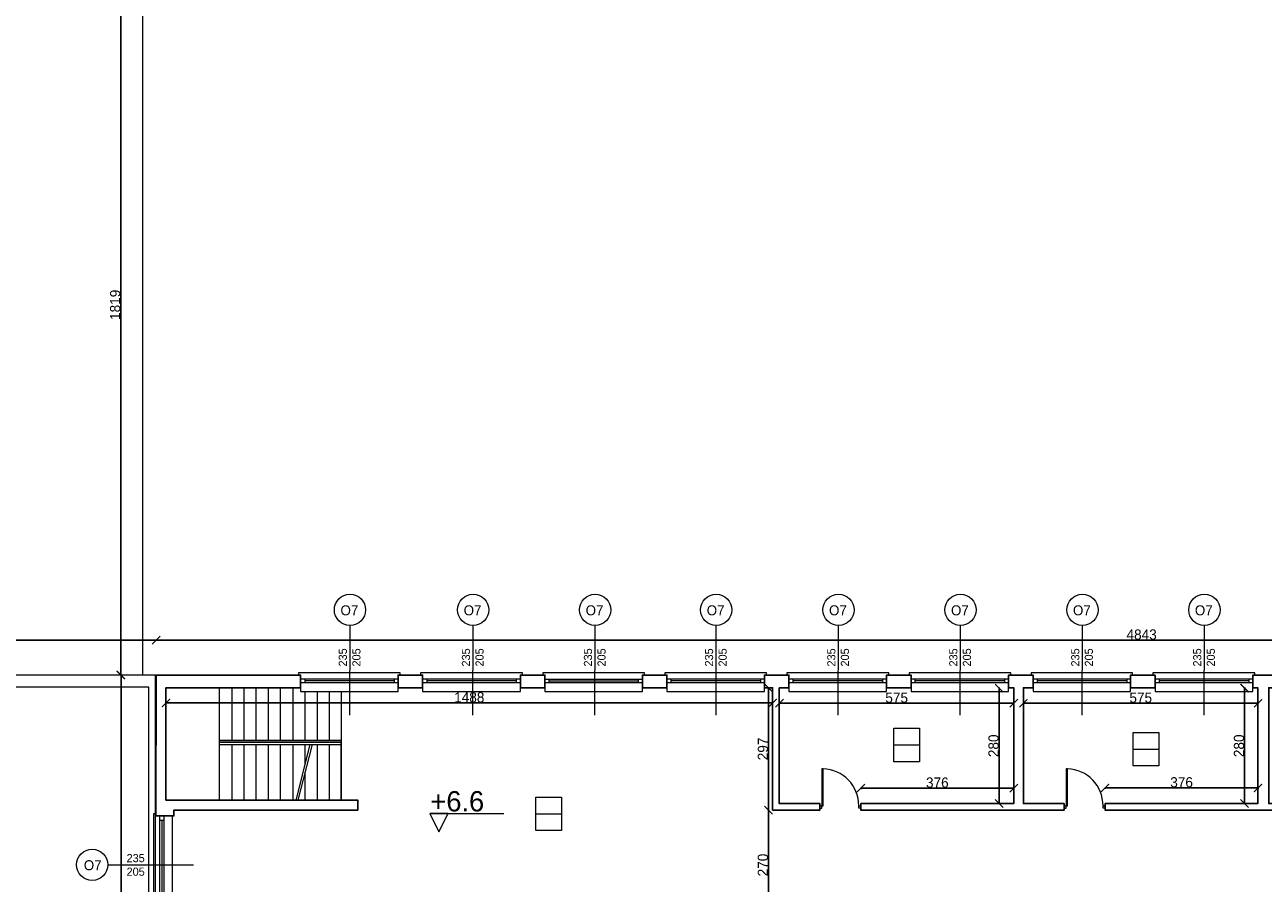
# Model space of a CAD drawing. Header units: centimetres. Extents: x -17621 to 77377, y -18613 to 66.
# Tile 115 of 173: x 28594 to 31638, y -16378 to -14269. Entities that reach past the tile are written whole.
import ezdxf

# ---------------------------------------------------------------- set-up
doc = ezdxf.new("R2010")
doc.units = ezdxf.units.CM
doc.layers.add('0-wymiarowanie rys.CAD', color=5, linetype='Continuous', lineweight=0, true_color=0x0000ff)
for name, color, linetype, lineweight in [('a_drzwi i okna', 2, 'Continuous', 0), ('a_inwentaryzacja', 141, 'Continuous', 0), ('a_wymiarowanie', 211, 'Continuous', 0), ('drzwi', 2, 'Continuous', 0), ('pomieszczenia', 191, 'Continuous', 5)]:
    doc.layers.add(name, color=color, linetype=linetype, lineweight=lineweight)
for name, color, linetype in [('PDF3_A250 SCHODY', 7, 'Continuous'), ('PDF3_A310 STOLARKA ZEWNĘTRZNA', 7, 'Continuous'), ('PDF3_WIDOKOWA', 7, 'Continuous'), ('PDF5_A710 OZNACZENIA KOMUNIKACJI', 7, 'Continuous'), ('PDF5_Text', 7, 'Continuous')]:
    doc.layers.add(name, color=color, linetype=linetype)
doc.styles.add('PDF Century Gothic', font='GOTHIC.TTF')
doc.dimstyles.new('ISO-25', dxfattribs={"dimtxt": 25, "dimasz": 20, "dimexe": 0.6, "dimexo": 0.375, "dimtad": 1, "dimdec": 0, "dimtxsty": 'PDF Century Gothic', "dimblk": 'ARCHTICK', "dimcen": 2.5, "dimadec": 1, "dimazin": 0, "dimtfac": 1, "dimtdec": 0, "dimtmove": 0, "dimatfit": 3, "dimldrblk": 'ARCHTICK', "dimfxl": 2, "dimfxlon": 1, "dimarcsym": 0})

# ---------------------------------------------------------------- blocks, each defined once
blk = doc.blocks.new('_ArchTick')
at = {"color": 0, "linetype": 'ByBlock', "const_width": 0.15}
blk.add_lwpolyline([(-0.5, -0.5), (0.5, 0.5)], dxfattribs=at)
blk = doc.blocks.new('*D71')
at = {"layer": 'a_wymiarowanie', "color": 0, "lineweight": -2, "transparency": 16777216}
for p, q in [((31048.6, -15933.9), (31048.6, -15936.5)), ((31048.6, -15935.9), (31625.2, -15935.9)), ((31625.2, -15933.9), (31625.2, -15936.5))]:
    blk.add_line(p, q, dxfattribs=at)
at = {"layer": 'Defpoints', "color": 0, "transparency": 16777216}
for p in [(31048.6, -15898.7), (31625.2, -15898.7), (31625.2, -15935.9)]:
    blk.add_point(p, dxfattribs=at)
at = {"layer": 'a_wymiarowanie', "color": 0, "lineweight": -2, "transparency": 16777216, "xscale": 20, "yscale": 20, "zscale": 20, "rotation": 180}
blk.add_blockref('_ArchTick', (31048.6, -15935.9), dxfattribs=at)
at = {"layer": 'a_wymiarowanie', "color": 0, "lineweight": -2, "transparency": 16777216, "xscale": 20, "yscale": 20, "zscale": 20}
blk.add_blockref('_ArchTick', (31625.2, -15935.9), dxfattribs=at)
at = {"layer": 'a_wymiarowanie', "color": 0, "lineweight": 0, "transparency": 16777216, "insert": (31336.9, -15922.5), "char_height": 25, "attachment_point": 5, "style": 'PDF Century Gothic'}
blk.add_mtext('575', dxfattribs=at)
blk = doc.blocks.new('*D72')
at = {"layer": 'a_wymiarowanie', "color": 0, "lineweight": -2, "transparency": 16777216}
for p, q in [((31594.2, -15898.7), (31591.6, -15898.7)), ((31592.2, -16182.3), (31592.2, -15898.7)), ((31594.2, -16182.3), (31591.6, -16182.3))]:
    blk.add_line(p, q, dxfattribs=at)
at = {"layer": 'Defpoints', "color": 0, "transparency": 16777216}
for p in [(31592.2, -15898.7), (31625.2, -15898.7), (31625.2, -16182.3)]:
    blk.add_point(p, dxfattribs=at)
at = {"layer": 'a_wymiarowanie', "color": 0, "lineweight": -2, "transparency": 16777216, "xscale": 20, "yscale": 20, "zscale": 20}
for p, rotation in [((31592.2, -15898.7), 90), ((31592.2, -16182.3), 270)]:
    blk.add_blockref('_ArchTick', p, dxfattribs=dict(at, rotation=rotation))
at = {"layer": 'a_wymiarowanie', "color": 0, "lineweight": 0, "transparency": 16777216, "insert": (31578.4, -16040.5), "char_height": 25, "attachment_point": 5, "rotation": 90, "style": 'PDF Century Gothic'}
blk.add_mtext('280', dxfattribs=at)
blk = doc.blocks.new('*D73')
at = {"layer": 'a_wymiarowanie', "color": 0, "lineweight": -2, "transparency": 16777216}
for p, q in [((31249.3, -16146), (31249.3, -16143.4)), ((31249.3, -16144), (31625.2, -16144)), ((31625.2, -16146), (31625.2, -16143.4))]:
    blk.add_line(p, q, dxfattribs=at)
at = {"layer": 'Defpoints', "color": 0, "transparency": 16777216}
for p in [(31625.2, -16144), (31249.3, -16182.3), (31625.2, -16182.3)]:
    blk.add_point(p, dxfattribs=at)
at = {"layer": 'a_wymiarowanie', "color": 0, "lineweight": -2, "transparency": 16777216, "xscale": 20, "yscale": 20, "zscale": 20, "rotation": 180}
blk.add_blockref('_ArchTick', (31249.3, -16144), dxfattribs=at)
at = {"layer": 'a_wymiarowanie', "color": 0, "lineweight": -2, "transparency": 16777216, "xscale": 20, "yscale": 20, "zscale": 20}
blk.add_blockref('_ArchTick', (31625.2, -16144), dxfattribs=at)
at = {"layer": 'a_wymiarowanie', "color": 0, "lineweight": 0, "transparency": 16777216, "insert": (31437.3, -16130.3), "char_height": 25, "attachment_point": 5, "style": 'PDF Century Gothic'}
blk.add_mtext('376', dxfattribs=at)
blk = doc.blocks.new('*D74')
at = {"layer": 'a_wymiarowanie', "color": 0, "lineweight": -2, "transparency": 16777216}
for p, q in [((30449.2, -15933.9), (30449.2, -15936.5)), ((31024.9, -15935.9), (30449.2, -15935.9)), ((31024.9, -15933.9), (31024.9, -15936.5))]:
    blk.add_line(p, q, dxfattribs=at)
at = {"layer": 'Defpoints', "color": 0, "transparency": 16777216}
for p in [(30449.2, -15898.7), (31024.9, -15898.7), (30449.2, -15935.9)]:
    blk.add_point(p, dxfattribs=at)
at = {"layer": 'a_wymiarowanie', "color": 0, "lineweight": -2, "transparency": 16777216, "xscale": 20, "yscale": 20, "zscale": 20, "rotation": 180}
blk.add_blockref('_ArchTick', (30449.2, -15935.9), dxfattribs=at)
at = {"layer": 'a_wymiarowanie', "color": 0, "lineweight": -2, "transparency": 16777216, "xscale": 20, "yscale": 20, "zscale": 20}
blk.add_blockref('_ArchTick', (31024.9, -15935.9), dxfattribs=at)
at = {"layer": 'a_wymiarowanie', "color": 0, "lineweight": 0, "transparency": 16777216, "insert": (30737.1, -15922.5), "char_height": 25, "attachment_point": 5, "style": 'PDF Century Gothic'}
blk.add_mtext('575', dxfattribs=at)
blk = doc.blocks.new('*D75')
at = {"layer": 'a_wymiarowanie', "color": 0, "lineweight": -2, "transparency": 16777216}
for p, q in [((30649, -16146.7), (30649, -16144.1)), ((30649, -16144.7), (31024.9, -16144.7)), ((31024.9, -16146.7), (31024.9, -16144.1))]:
    blk.add_line(p, q, dxfattribs=at)
at = {"layer": 'Defpoints', "color": 0, "transparency": 16777216}
for p in [(31024.9, -16144.7), (30649, -16182.3), (31024.9, -16182.3)]:
    blk.add_point(p, dxfattribs=at)
at = {"layer": 'a_wymiarowanie', "color": 0, "lineweight": -2, "transparency": 16777216, "xscale": 20, "yscale": 20, "zscale": 20, "rotation": 180}
blk.add_blockref('_ArchTick', (30649, -16144.7), dxfattribs=at)
at = {"layer": 'a_wymiarowanie', "color": 0, "lineweight": -2, "transparency": 16777216, "xscale": 20, "yscale": 20, "zscale": 20}
blk.add_blockref('_ArchTick', (31024.9, -16144.7), dxfattribs=at)
at = {"layer": 'a_wymiarowanie', "color": 0, "lineweight": 0, "transparency": 16777216, "insert": (30837, -16131), "char_height": 25, "attachment_point": 5, "style": 'PDF Century Gothic'}
blk.add_mtext('376', dxfattribs=at)
blk = doc.blocks.new('*D76')
at = {"layer": 'a_wymiarowanie', "color": 0, "lineweight": -2, "transparency": 16777216}
for p, q in [((30991, -15898.7), (30988.4, -15898.7)), ((30989, -16182.3), (30989, -15898.7)), ((30991, -16182.3), (30988.4, -16182.3))]:
    blk.add_line(p, q, dxfattribs=at)
at = {"layer": 'Defpoints', "color": 0, "transparency": 16777216}
for p in [(30989, -15898.7), (31024.9, -15898.7), (31024.9, -16182.3)]:
    blk.add_point(p, dxfattribs=at)
at = {"layer": 'a_wymiarowanie', "color": 0, "lineweight": -2, "transparency": 16777216, "xscale": 20, "yscale": 20, "zscale": 20}
for p, rotation in [((30989, -15898.7), 90), ((30989, -16182.3), 270)]:
    blk.add_blockref('_ArchTick', p, dxfattribs=dict(at, rotation=rotation))
at = {"layer": 'a_wymiarowanie', "color": 0, "lineweight": 0, "transparency": 16777216, "insert": (30975.3, -16040.5), "char_height": 25, "attachment_point": 5, "rotation": 90, "style": 'PDF Century Gothic'}
blk.add_mtext('280', dxfattribs=at)
blk = doc.blocks.new('*D274')
at = {"layer": 'a_wymiarowanie', "color": 0, "lineweight": -2, "transparency": 16777216}
for p, q in [((28941.3, -15933.2), (28941.3, -15935.8)), ((28941.3, -15935.2), (30432.3, -15935.2)), ((30432.3, -15933.2), (30432.3, -15935.8))]:
    blk.add_line(p, q, dxfattribs=at)
at = {"layer": 'Defpoints', "color": 0, "transparency": 16777216}
for p in [(28941.3, -15897.9), (30432.3, -15897.9), (30432.3, -15935.2)]:
    blk.add_point(p, dxfattribs=at)
at = {"layer": 'a_wymiarowanie', "color": 0, "lineweight": -2, "transparency": 16777216, "xscale": 20, "yscale": 20, "zscale": 20, "rotation": 180}
blk.add_blockref('_ArchTick', (28941.3, -15935.2), dxfattribs=at)
at = {"layer": 'a_wymiarowanie', "color": 0, "lineweight": -2, "transparency": 16777216, "xscale": 20, "yscale": 20, "zscale": 20}
blk.add_blockref('_ArchTick', (30432.3, -15935.2), dxfattribs=at)
at = {"layer": 'a_wymiarowanie', "color": 0, "lineweight": 0, "transparency": 16777216, "insert": (29686.8, -15921.5), "char_height": 25, "attachment_point": 5, "style": 'PDF Century Gothic'}
blk.add_mtext('1488', dxfattribs=at)
blk = doc.blocks.new('*D275')
at = {"layer": 'a_wymiarowanie', "color": 0, "lineweight": -2, "transparency": 16777216}
for p, q in [((30424.1, -15897.9), (30421.5, -15897.9)), ((30422.1, -16198.4), (30422.1, -15897.9)), ((30424.1, -16198.4), (30421.5, -16198.4))]:
    blk.add_line(p, q, dxfattribs=at)
at = {"layer": 'Defpoints', "color": 0, "transparency": 16777216}
for p in [(30422.1, -15897.9), (30432.3, -15897.9), (30432.3, -16198.4)]:
    blk.add_point(p, dxfattribs=at)
at = {"layer": 'a_wymiarowanie', "color": 0, "lineweight": -2, "transparency": 16777216, "xscale": 20, "yscale": 20, "zscale": 20}
for p, rotation in [((30422.1, -15897.9), 90), ((30422.1, -16198.4), 270)]:
    blk.add_blockref('_ArchTick', p, dxfattribs=dict(at, rotation=rotation))
at = {"layer": 'a_wymiarowanie', "color": 0, "lineweight": 0, "transparency": 16777216, "insert": (30408.4, -16048.2), "char_height": 25, "attachment_point": 5, "rotation": 90, "style": 'PDF Century Gothic'}
blk.add_mtext('297', dxfattribs=at)
blk = doc.blocks.new('*D276')
at = {"layer": 'a_wymiarowanie', "color": 0, "lineweight": -2, "transparency": 16777216}
for p, q in [((30424.1, -16198.4), (30421.5, -16198.4)), ((30422.1, -16198.4), (30422.1, -16468.5)), ((30424.1, -16468.5), (30421.5, -16468.5))]:
    blk.add_line(p, q, dxfattribs=at)
at = {"layer": 'Defpoints', "color": 0, "transparency": 16777216}
for p in [(30432.3, -16198.4), (30422.1, -16468.5), (30432.3, -16468.5)]:
    blk.add_point(p, dxfattribs=at)
at = {"layer": 'a_wymiarowanie', "color": 0, "lineweight": -2, "transparency": 16777216, "xscale": 20, "yscale": 20, "zscale": 20}
for p, rotation in [((30422.1, -16198.4), 90), ((30422.1, -16468.5), 270)]:
    blk.add_blockref('_ArchTick', p, dxfattribs=dict(at, rotation=rotation))
at = {"layer": 'a_wymiarowanie', "color": 0, "lineweight": 0, "transparency": 16777216, "insert": (30408.4, -16333.5), "char_height": 25, "attachment_point": 5, "rotation": 90, "style": 'PDF Century Gothic'}
blk.add_mtext('270', dxfattribs=at)
blk = doc.blocks.new('*D1082')
at = {"layer": '0-wymiarowanie rys.CAD', "color": 0, "linetype": 'Continuous', "lineweight": -2, "transparency": 16777216}
for p, q in [((28917.6, -15782.9), (28917.6, -15780.3)), ((33760.5, -15780.9), (28917.6, -15780.9)), ((33760.5, -15782.9), (33760.5, -15780.3))]:
    blk.add_line(p, q, dxfattribs=at)
at = {"layer": 'Defpoints', "color": 0, "linetype": 'Continuous', "transparency": 16777216}
for p in [(28917.6, -15780.9), (28917.6, -15866.5), (33760.5, -15866.5)]:
    blk.add_point(p, dxfattribs=at)
at = {"layer": '0-wymiarowanie rys.CAD', "color": 0, "linetype": 'Continuous', "lineweight": -2, "transparency": 16777216, "xscale": 20, "yscale": 20, "zscale": 20, "rotation": 180}
blk.add_blockref('_ArchTick', (28917.6, -15780.9), dxfattribs=at)
at = {"layer": '0-wymiarowanie rys.CAD', "color": 0, "linetype": 'Continuous', "lineweight": -2, "transparency": 16777216, "xscale": 20, "yscale": 20, "zscale": 20}
blk.add_blockref('_ArchTick', (33760.5, -15780.9), dxfattribs=at)
at = {"layer": '0-wymiarowanie rys.CAD', "color": 0, "linetype": 'Continuous', "transparency": 16777216, "insert": (31339.1, -15767.2), "char_height": 25, "attachment_point": 5, "style": 'PDF Century Gothic'}
blk.add_mtext('4843', dxfattribs=at)
blk = doc.blocks.new('*D1083')
at = {"layer": '0-wymiarowanie rys.CAD', "color": 0, "linetype": 'Continuous', "lineweight": -2, "transparency": 16777216}
for p, q in [((28833, -15866.5), (28830.4, -15866.5)), ((28831, -15866.5), (28831, -17090)), ((28833, -17090), (28830.4, -17090))]:
    blk.add_line(p, q, dxfattribs=at)
at = {"layer": 'Defpoints', "color": 0, "linetype": 'Continuous', "transparency": 16777216}
for p in [(28917.6, -15866.5), (28831, -17090), (28915.1, -17090)]:
    blk.add_point(p, dxfattribs=at)
at = {"layer": '0-wymiarowanie rys.CAD', "color": 0, "linetype": 'Continuous', "lineweight": -2, "transparency": 16777216, "xscale": 20, "yscale": 20, "zscale": 20}
for p, rotation in [((28831, -15866.5), 90), ((28831, -17090), 270)]:
    blk.add_blockref('_ArchTick', p, dxfattribs=dict(at, rotation=rotation))
at = {"layer": '0-wymiarowanie rys.CAD', "color": 0, "linetype": 'Continuous', "transparency": 16777216, "insert": (28817.3, -16478.3), "char_height": 25, "attachment_point": 5, "rotation": 90, "style": 'PDF Century Gothic'}
blk.add_mtext('1223', dxfattribs=at)
blk = doc.blocks.new('*D1172')
at = {"layer": '0-wymiarowanie rys.CAD', "color": 0, "linetype": 'Continuous', "lineweight": -2, "transparency": 16777216}
for p, q in [((28832.4, -14047.1), (28829.8, -14047.1)), ((28830.4, -14047.1), (28830.4, -15866.5)), ((28832.4, -15866.5), (28829.8, -15866.5))]:
    blk.add_line(p, q, dxfattribs=at)
at = {"layer": 'Defpoints', "color": 0, "linetype": 'Continuous', "transparency": 16777216}
for p in [(28921, -14047.1), (28830.4, -15866.5), (28921, -15866.5)]:
    blk.add_point(p, dxfattribs=at)
at = {"layer": '0-wymiarowanie rys.CAD', "color": 0, "linetype": 'Continuous', "lineweight": -2, "transparency": 16777216, "xscale": 20, "yscale": 20, "zscale": 20}
for p, rotation in [((28830.4, -14047.1), 90), ((28830.4, -15866.5), 270)]:
    blk.add_blockref('_ArchTick', p, dxfattribs=dict(at, rotation=rotation))
at = {"layer": '0-wymiarowanie rys.CAD', "color": 0, "linetype": 'Continuous', "transparency": 16777216, "insert": (28816.7, -14956.8), "char_height": 25, "attachment_point": 5, "rotation": 90, "style": 'PDF Century Gothic'}
blk.add_mtext('1819', dxfattribs=at)
blk = doc.blocks.new('*D1174')
at = {"layer": '0-wymiarowanie rys.CAD', "color": 0, "linetype": 'Continuous', "lineweight": -2, "transparency": 16777216}
for p, q in [((27648.5, -15782.9), (27648.5, -15780.3)), ((28917.6, -15780.9), (27648.5, -15780.9)), ((28917.6, -15782.9), (28917.6, -15780.3))]:
    blk.add_line(p, q, dxfattribs=at)
at = {"layer": 'Defpoints', "color": 0, "linetype": 'Continuous', "transparency": 16777216}
for p in [(27648.5, -15780.9), (27648.5, -15866.5), (28917.6, -15866.5)]:
    blk.add_point(p, dxfattribs=at)
at = {"layer": '0-wymiarowanie rys.CAD', "color": 0, "linetype": 'Continuous', "lineweight": -2, "transparency": 16777216, "xscale": 20, "yscale": 20, "zscale": 20, "rotation": 180}
blk.add_blockref('_ArchTick', (27648.5, -15780.9), dxfattribs=at)
at = {"layer": '0-wymiarowanie rys.CAD', "color": 0, "linetype": 'Continuous', "lineweight": -2, "transparency": 16777216, "xscale": 20, "yscale": 20, "zscale": 20}
blk.add_blockref('_ArchTick', (28917.6, -15780.9), dxfattribs=at)
at = {"layer": '0-wymiarowanie rys.CAD', "color": 0, "linetype": 'Continuous', "transparency": 16777216, "insert": (28283, -15767.2), "char_height": 25, "attachment_point": 5, "style": 'PDF Century Gothic'}
blk.add_mtext('1269', dxfattribs=at)

msp = doc.modelspace()

# ---------------------------------------------------------------- linework, layer by layer
at = {"layer": 'a_drzwi i okna'}
for p, q in [((29392.9, -15744.9), (29392.3, -15965)), ((29695.5, -15744.9), (29695, -15965)), ((29995.3, -15744.9), (29994.7, -15965)), ((30292.9, -15744.9), (30292.3, -15965)), ((30593.4, -15744.9), (30592.9, -15965)), ((30893.2, -15744.9), (30892.6, -15965)), ((31192.9, -15744.9), (31192.3, -15965)), ((31492.6, -15744.9), (31492, -15965)), ((28798.5, -16333.3), (29008.7, -16332.8))]:
    msp.add_line(p, q, dxfattribs=at)
for centre in [(29393.6, -15706.4), (29696.3, -15706.4), (29996, -15706.4), (30293.6, -15706.4), (30594.2, -15706.4), (30893.9, -15706.4), (31193.6, -15706.4), (31493.3, -15706.4), (28760.1, -16332.8)]:
    msp.add_circle(centre, 38.4, dxfattribs=at)
at = {"layer": 'a_inwentaryzacja', "lineweight": 25}
for points in [[(28916.8, -16212.8), (28917.6, -15866.5), (29272.3, -15866.5), (29272.3, -15897.9), (28941.3, -15897.9), (28941.3, -16173.9), (29412.9, -16173.9), (29412.9, -16198.4), (28960.8, -16198.4), (28960.8, -16212.8), (28941.3, -16212.8)], [(29572.1, -15897.9), (29512, -15897.9), (29512, -15866.5), (29572.1, -15866.5)], [(29872.6, -15897.9), (29812.5, -15897.9), (29812.5, -15866.5), (29872.6, -15866.5)], [(30172.4, -15897.9), (30112.2, -15897.9), (30112.2, -15866.5), (30172.4, -15866.5)], [(30448.4, -15897.9), (30448.4, -16182.3), (30548.3, -16182.3), (30548.3, -16198.4), (30432.3, -16198.4), (30432.3, -15897.9), (30412, -15897.9), (30412, -15866.5), (30472.1, -15866.5), (30472.1, -15897.9)], [(31148.6, -16182.3), (31048.6, -16182.3), (31048.6, -15897.9), (31072.4, -15897.9), (31072.4, -15866.5), (31012.2, -15866.5), (31012.2, -15897.9), (31024.9, -15897.9), (31024.9, -16182.3), (30649, -16182.3), (30649, -16198.4), (31148.6, -16198.4)], [(30772.6, -15897.9), (30712.5, -15897.9), (30712.5, -15866.5), (30772.6, -15866.5)], [(31937, -16182.3), (31931.7, -16182.3), (31931.7, -16002.3), (31919.9, -16002.3), (31919.9, -16182.3), (31651.5, -16182.3), (31651.5, -15897.9), (31672.6, -15897.9), (31672.6, -15866.5), (31612.5, -15866.5), (31612.5, -15897.9), (31624.4, -15897.9), (31624.4, -16182.3), (31249.3, -16182.3), (31249.3, -16198.4), (31937, -16198.4)], [(31372.1, -15866.5), (31372.1, -15897.9), (31312, -15897.9), (31312, -15866.5)]]:
    msp.add_lwpolyline(points, close=True, dxfattribs=at)
at = {"layer": 'drzwi'}
for points in [[(30553.3, -16187.7), (30548.3, -16187.7), (30548.3, -16194), (30553.3, -16194), (30553.3, -16187.7), (30556.3, -16187.7), (30556.3, -16097), (30553.3, -16097), (30553.3, -16187.7)], [(31153.6, -16187.7), (31148.6, -16187.7), (31148.6, -16194), (31153.6, -16194), (31153.6, -16187.7), (31156.6, -16187.7), (31156.6, -16097), (31153.6, -16097), (31153.6, -16187.7)]]:
    msp.add_lwpolyline(points, dxfattribs=at)
for points in [[(30644, -16187.7), (30649, -16187.7), (30649, -16194), (30644, -16194)], [(31244.2, -16187.7), (31249.3, -16187.7), (31249.3, -16194), (31244.2, -16194)]]:
    msp.add_lwpolyline(points, close=True, dxfattribs=at)
for centre in [(30553.4, -16187.5), (31153.7, -16187.5)]:
    msp.add_arc(centre, 90.5, 359.8945, 88.1637, dxfattribs=at)
at = {"layer": 'PDF3_A250 SCHODY', "lineweight": 5}
for points in [[(29072.5, -15897.9), (29072.5, -15965.8)], [(29372.3, -15907.2), (29372.3, -16107.8), (29372.3, -16032.5), (29072.5, -16032.5)], [(29103, -15897.9), (29103, -16027.4)], [(29132.7, -15897.9), (29132.7, -16027.4)], [(29162.3, -15897.9), (29162.3, -16027.4)], [(29192.8, -15897.9), (29192.8, -16027.4)], [(29222.4, -15897.9), (29222.4, -16027.4)], [(29252.9, -15899.6), (29252.9, -16027.4)], [(29282.5, -15907.2), (29282.5, -16027.4)], [(29313, -15907.2), (29313, -16027.4)], [(29342.6, -15907.2), (29342.6, -16027.4)], [(29072.5, -15965.6), (29072.5, -16173.9)], [(29372.3, -16027.4), (29072.5, -16027.4), (29372.3, -16027.4)], [(29072.5, -16037.6), (29372.3, -16037.6)], [(29103, -16037.6), (29103, -16173.9)], [(29132.7, -16037.6), (29132.7, -16173.9)], [(29162.3, -16037.6), (29162.3, -16173.9)], [(29192.8, -16037.6), (29192.8, -16173.9)], [(29222.4, -16037.6), (29222.4, -16173.9)], [(29252.9, -16037.6), (29252.9, -16173.9)], [(29295.2, -16037.6), (29260.5, -16173.9)], [(29300.3, -16037.6), (29265.6, -16173.9)], [(29282.5, -16037.6), (29282.5, -16085.8)], [(29313, -16037.6), (29313, -16173.9)], [(29342.6, -16037.6), (29342.6, -16173.9)], [(29282.5, -16105.3), (29282.5, -16173.9)]]:
    msp.add_lwpolyline(points, dxfattribs=at)
msp.add_lwpolyline([(29372.3, -16173.9), (29372.3, -16107.8)], close=True, dxfattribs=at)
at = {"layer": 'PDF3_A310 STOLARKA ZEWNĘTRZNA', "lineweight": 5}
for points in [[(29512, -15907.2), (29512, -15866.5), (29517, -15866.5), (29517, -15861.5), (29272.3, -15861.5), (29267.3, -15861.5), (29267.3, -15866.5), (29272.3, -15866.5), (29272.3, -15907.2)], [(29512, -15886), (29502.6, -15886), (29282.5, -15886), (29272.3, -15886), (29272.3, -15875.9), (29282.5, -15875.9), (29502.6, -15875.9), (29512, -15875.9)], [(29812.5, -15907.2), (29812.5, -15866.5), (29817.6, -15866.5), (29817.6, -15861.5), (29572.1, -15861.5), (29567, -15861.5), (29567, -15866.5), (29572.1, -15866.5), (29572.1, -15907.2)], [(29812.5, -15886), (29802.4, -15886), (29582.2, -15886), (29572.1, -15886), (29572.1, -15875.9), (29582.2, -15875.9), (29802.4, -15875.9), (29812.5, -15875.9)], [(30112.2, -15907.2), (30112.2, -15866.5), (30117.3, -15866.5), (30117.3, -15861.5), (29872.6, -15861.5), (29867.6, -15861.5), (29867.6, -15866.5), (29872.6, -15866.5), (29872.6, -15907.2)], [(30112.2, -15886), (30102.1, -15886), (29881.9, -15886), (29872.6, -15886), (29872.6, -15876.7), (29881.9, -15876.7), (30102.1, -15876.7), (30112.2, -15876.7)], [(30412, -15907.2), (30412, -15866.5), (30417, -15866.5), (30417, -15861.5), (30172.4, -15861.5), (30167.3, -15861.5), (30167.3, -15866.5), (30172.4, -15866.5), (30172.4, -15907.2)], [(30412, -15886), (30402.6, -15886), (30182.5, -15886), (30172.4, -15886), (30172.4, -15875.9), (30182.5, -15875.9), (30402.6, -15875.9), (30412, -15875.9)], [(30712.5, -15907.2), (30712.5, -15866.5), (30717.6, -15866.5), (30717.6, -15861.5), (30472.1, -15861.5), (30467, -15861.5), (30467, -15866.5), (30472.1, -15866.5), (30472.1, -15907.2)], [(30712.5, -15886), (30702.4, -15886), (30482.2, -15886), (30472.1, -15886), (30472.1, -15875.9), (30482.2, -15875.9), (30702.4, -15875.9), (30712.5, -15875.9)], [(31012.2, -15907.2), (31012.2, -15866.5), (31017.3, -15866.5), (31017.3, -15861.5), (30772.6, -15861.5), (30767.6, -15861.5), (30767.6, -15866.5), (30772.6, -15866.5), (30772.6, -15907.2)], [(31012.2, -15886), (31002.1, -15886), (30781.9, -15886), (30772.6, -15886), (30772.6, -15875.9), (30781.9, -15875.9), (31002.1, -15875.9), (31012.2, -15875.9)], [(31312, -15907.2), (31312, -15866.5), (31317, -15866.5), (31317, -15861.5), (31072.4, -15861.5), (31067.3, -15861.5), (31067.3, -15866.5), (31072.4, -15866.5), (31072.4, -15907.2)], [(31312, -15886), (31302.6, -15886), (31082.5, -15886), (31072.4, -15886), (31072.4, -15875.9), (31082.5, -15875.9), (31302.6, -15875.9), (31312, -15875.9)], [(31612.5, -15907.2), (31612.5, -15866.5), (31617.6, -15866.5), (31617.6, -15861.5), (31372.1, -15861.5), (31367, -15861.5), (31367, -15866.5), (31372.1, -15866.5), (31372.1, -15907.2)], [(31612.5, -15886), (31602.4, -15886), (31382.2, -15886), (31372.1, -15886), (31372.1, -15875.9), (31382.2, -15875.9), (31602.4, -15875.9), (31612.5, -15875.9)], [(28957.4, -16212.8), (28915.9, -16212.8), (28915.9, -16207.7), (28910.8, -16207.7), (28910.8, -16453.3), (28910.8, -16458.4), (28915.9, -16458.4), (28915.9, -16453.3), (28957.4, -16453.3)], [(28936.2, -16212.8), (28936.2, -16223), (28936.2, -16443.1), (28936.2, -16453.3), (28926.1, -16453.3), (28926.1, -16443.1), (28926.1, -16223), (28926.1, -16212.8)]]:
    msp.add_lwpolyline(points, close=True, dxfattribs=at)
for points in [[(29282.5, -15875.9), (29282.5, -15886)], [(29502.6, -15880.9), (29282.5, -15880.9)], [(29502.6, -15875.9), (29502.6, -15886)], [(29582.2, -15875.9), (29582.2, -15886)], [(29802.4, -15880.9), (29582.2, -15880.9)], [(29802.4, -15875.9), (29802.4, -15886)], [(29881.9, -15876.7), (29881.9, -15886)], [(30102.1, -15881.8), (29881.9, -15881.8)], [(30102.1, -15876.7), (30102.1, -15886)], [(30182.5, -15875.9), (30182.5, -15886)], [(30402.6, -15880.9), (30182.5, -15880.9)], [(30402.6, -15875.9), (30402.6, -15886)], [(30482.2, -15875.9), (30482.2, -15886)], [(30702.4, -15880.9), (30482.2, -15880.9)], [(30702.4, -15875.9), (30702.4, -15886)], [(30781.9, -15875.9), (30781.9, -15886)], [(31002.1, -15880.9), (30781.9, -15880.9)], [(31002.1, -15875.9), (31002.1, -15886)], [(31082.5, -15875.9), (31082.5, -15886)], [(31302.6, -15880.9), (31082.5, -15880.9)], [(31302.6, -15875.9), (31302.6, -15886)], [(31382.2, -15875.9), (31382.2, -15886)], [(31602.4, -15880.9), (31382.2, -15880.9)], [(31602.4, -15875.9), (31602.4, -15886)], [(28926.1, -16223), (28936.2, -16223)], [(28931.1, -16223), (28931.1, -16443.1)]]:
    msp.add_lwpolyline(points, dxfattribs=at)
at = {"layer": 'PDF3_WIDOKOWA', "lineweight": 5}
msp.add_lwpolyline([(28884.6, -15866.5), (28884.6, -14017.4), (28884.6, -12853.3), (28884.6, -10989.8), (28884.6, -10975.4), (28884.6, -9819.8), (28296.1, -9819.7), (28296.1, -15866.5)], dxfattribs=at)
for points in [[(28915.9, -15866.5), (27648.5, -15866.5), (27648.5, -17090), (28915.9, -17090)], [(28899, -15896.2), (27678.9, -15896.2), (27678.9, -17060.3), (28899, -17060.3)]]:
    msp.add_lwpolyline(points, close=True, dxfattribs=at)
at = {"layer": 'PDF5_A710 OZNACZENIA KOMUNIKACJI', "lineweight": 5}
msp.add_lwpolyline([(29589.6, -16207), (29634.5, -16207), (29589.6, -16207), (29611.6, -16251.8), (29634.5, -16207), (29589.6, -16207), (29611.6, -16251.8), (29634.5, -16207), (29771.7, -16207)], dxfattribs=at)
at = {"layer": 'pomieszczenia'}
for p, q in [((30730.1, -16038.4), (30793.2, -16038.4)), ((31318.1, -16048.6), (31381.2, -16048.6)), ((29850.6, -16207.5), (29913.7, -16207.5))]:
    msp.add_line(p, q, dxfattribs=at)
for points in [[(30730.1, -15997.2), (30793.2, -15997.2), (30793.2, -16079.6), (30730.1, -16079.6)], [(31318.1, -16007.5), (31381.2, -16007.5), (31381.2, -16089.8), (31318.1, -16089.8)], [(29850.6, -16166.4), (29913.7, -16166.4), (29913.7, -16248.7), (29850.6, -16248.7)]]:
    msp.add_lwpolyline(points, close=True, dxfattribs=at)

# ---------------------------------------------------------------- texts
at = {"layer": 'a_drzwi i okna', "style": 'PDF Century Gothic'}
for s, width, gutter_width, heights, insert, char_height, attachment_point in [('O7', 220.698, 15.3, [199.8], (29370.3, -15720.2), 24.55, 7), ('O7', 220.698, 15.3, [199.8], (29673, -15720.2), 24.55, 7), ('O7', 220.698, 15.3, [199.8], (29972.7, -15720.2), 24.55, 7), ('O7', 220.698, 15.3, [199.8], (30270.3, -15720.2), 24.55, 7), ('O7', 220.698, 15.3, [199.8], (30570.9, -15720.2), 24.55, 7), ('O7', 220.698, 15.3, [199.8], (30870.6, -15720.2), 24.55, 7), ('O7', 220.698, 15.3, [199.8], (31170.3, -15720.2), 24.55, 7), ('O7', 220.698, 15.3, [199.8], (31470, -15720.2), 24.55, 7), ('235\\P205', 179.816, 12.5, [162.8], (28889.2, -16306.5), 20, 3), ('O7', 220.698, 15.3, [199.8], (28783.3, -16346.6), 24.55, 9)]:
    msp.add_mtext_dynamic_manual_height_columns(s, width=width, gutter_width=gutter_width, heights=heights, dxfattribs=dict(at, insert=insert, char_height=char_height, attachment_point=attachment_point))
at = {"layer": 'a_drzwi i okna', "char_height": 20, "attachment_point": 1, "rotation": 90, "style": 'PDF Century Gothic'}
for insert in [(29366, -15845.6), (29668.6, -15845.6), (29968.4, -15845.6), (30266, -15845.6), (30566.5, -15845.6), (30866.3, -15845.6), (31166, -15845.6), (31465.7, -15845.6)]:
    msp.add_mtext_dynamic_manual_height_columns('235\\P205', width=179.816, gutter_width=12.5, heights=[162.8], dxfattribs=dict(at, insert=insert))
at = {"layer": 'PDF5_Text', "insert": (29591.4, -16177.2), "char_height": 50, "attachment_point": 4, "style": 'PDF Century Gothic'}
msp.add_mtext('+6.6', dxfattribs=at)

# ---------------------------------------------------------------- dimensions: what is measured, and where the dimension line sits
at = {"layer": '0-wymiarowanie rys.CAD', "linetype": 'Continuous'}
for base, p1, p2, picture, middle in [((28830.4, -15866.5), (28921, -14047.1), (28921, -15866.5), '*D1172', (28816.7, -14956.8)), ((28831.0124, -17089.9708), (28917.5982, -15866.5449), (28915.0582, -17089.9708), '*D1083', (28817.2586, -16478.2578))]:
    dim = msp.add_linear_dim(base=base, p1=p1, p2=p2, angle=90, dimstyle='ISO-25', dxfattribs=at)
    dim.commit()
    dim.dimension.update_dxf_attribs({"geometry": picture, "text_midpoint": middle})
for base, p1, p2, picture, middle in [((27648.5, -15780.9), (28917.6, -15866.5), (27648.5, -15866.5), '*D1174', (28283, -15767.2)), ((28917.6, -15780.9), (33760.5, -15866.5), (28917.6, -15866.5), '*D1082', (31339.1, -15767.2))]:
    dim = msp.add_linear_dim(base=base, p1=p1, p2=p2, dimstyle='ISO-25', dxfattribs=at)
    dim.commit()
    dim.dimension.update_dxf_attribs({"geometry": picture, "text_midpoint": middle})
at = {"layer": 'a_wymiarowanie', "lineweight": 0}
for base, p1, p2, text, picture, middle in [((30422.1, -15897.9), (30432.3, -16198.4), (30432.3, -15897.9), '297', '*D275', (30408.4, -16048.2)), ((30989, -15898.7), (31024.9, -16182.3), (31024.9, -15898.7), '280', '*D76', (30975.3, -16040.5)), ((31592.2, -15898.7), (31625.2, -16182.3), (31625.2, -15898.7), '280', '*D72', (31578.4, -16040.5))]:
    dim = msp.add_linear_dim(base=base, p1=p1, p2=p2, angle=90, text=text, dimstyle='ISO-25', dxfattribs=at)
    dim.commit()
    dim.dimension.update_dxf_attribs({"geometry": picture, "text_midpoint": middle})
for base, p1, p2, text, picture, middle in [((30432.3, -15935.2), (28941.3, -15897.9), (30432.3, -15897.9), '1488', '*D274', (29686.8, -15921.5)), ((30449.2, -15935.9), (31024.9, -15898.7), (30449.2, -15898.7), '575', '*D74', (30737.1, -15922.5)), ((31625.2, -15935.9), (31048.6, -15898.7), (31625.2, -15898.7), '575', '*D71', (31336.9, -15922.5))]:
    dim = msp.add_linear_dim(base=base, p1=p1, p2=p2, text=text, dimstyle='ISO-25', dxfattribs=at)
    dim.commit()
    dim.dimension.update_dxf_attribs({"geometry": picture, "text_midpoint": middle})
for base, p1, p2, picture, middle in [((31024.9, -16144.7), (30649, -16182.3), (31024.9, -16182.3), '*D75', (30837, -16131)), ((31625.2, -16144), (31249.3, -16182.3), (31625.2, -16182.3), '*D73', (31437.3, -16130.3))]:
    dim = msp.add_linear_dim(base=base, p1=p1, p2=p2, dimstyle='ISO-25', dxfattribs=at)
    dim.commit()
    dim.dimension.update_dxf_attribs({"geometry": picture, "text_midpoint": middle})
dim = msp.add_linear_dim(base=(30422.1, -16468.5), p1=(30432.3, -16198.4), p2=(30432.3, -16468.5), angle=90, dimstyle='ISO-25', dxfattribs=at)
dim.commit()
dim.dimension.update_dxf_attribs({"geometry": '*D276', "text_midpoint": (30408.4, -16333.5)})

doc.saveas('drawing.dxf')
